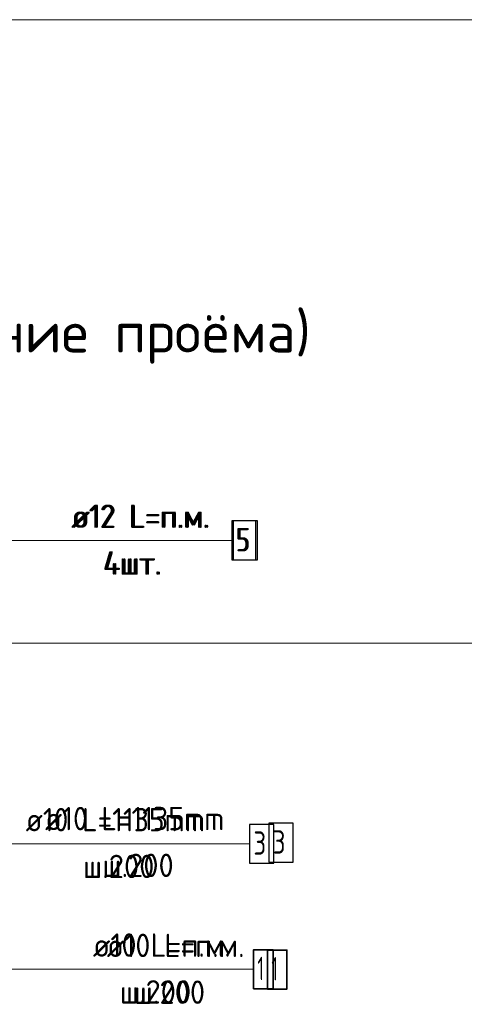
# Model space of a CAD drawing. Header units: metres. Extents: x -38 to 97, y -15 to 21.
# Tile 229 of 256: x 74.776 to 75.346, y 8.008 to 9.272. Entities that reach past the tile are written whole.
import ezdxf

# ---------------------------------------------------------------- set-up
doc = ezdxf.new("R2010")
doc.units = ezdxf.units.M
for name, color, linetype, lineweight in [('XR$3$Арм. стержнями нижней зоны', 180, 'Continuous', 35), ('XR$3$Арм.стержн. Арматура края', 96, 'Continuous', 35), ('XR$3$Арм.стержн. Доп. арматура', 180, 'Continuous', 35), ('XR$3$Текст_ общее_1', 7, 'Continuous', 13), ('XR$4$Арм. стержнями нижней зоны', 180, 'Continuous', 35), ('XR$4$Арм.стержн. Арматура края', 96, 'Continuous', 35), ('XR$4$Арм.стержн. Доп. арматура', 180, 'Continuous', 35), ('XR$4$Текст_ общее_1', 7, 'Continuous', 13), ('XR$5$Арм. стержнями нижней зоны', 180, 'Continuous', 35), ('XR$5$Арм.стержн. Арматура края', 96, 'Continuous', 35), ('XR$5$Арм.стержн. Доп. арматура', 180, 'Continuous', 35), ('XR$5$Текст_ общее_1', 7, 'Continuous', 13), ('XR$6$Текст_ примечание', 7, 'Continuous', 13)]:
    doc.layers.add(name, color=color, linetype=linetype, lineweight=lineweight)
doc.styles.add('ISOCPEUR', font='txt')

msp = doc.modelspace()

# ---------------------------------------------------------------- linework, layer by layer
at = {"color": 7, "linetype": 'Continuous', "lineweight": 13, "transparency": 33554687}
for p, q in [((74.0374, 8.6036), (75.0477, 8.6036)), ((74.0374, 8.6036), (75.0477, 8.6036)), ((74.0374, 8.6036), (75.0477, 8.6036)), ((74.5174, 8.0534), (75.0757, 8.0534)), ((74.5174, 8.0534), (75.0757, 8.0534)), ((74.5174, 8.0534), (75.0757, 8.0534))]:
    msp.add_line(p, q, dxfattribs=at)
msp.add_lwpolyline([(75.0692, 8.2143), (74.6603, 8.2143), (74.4884, 8.2143)], dxfattribs=at)
msp.add_lwpolyline([(75.0692, 8.2143), (74.6603, 8.2143), (74.4884, 8.2143)], dxfattribs=at)
msp.add_lwpolyline([(75.0692, 8.2143), (74.6603, 8.2143), (74.4884, 8.2143)], dxfattribs=at)
at = {"layer": 'XR$3$Арм. стержнями нижней зоны', "color": 7, "linetype": 'Continuous', "lineweight": 35, "transparency": 33554687}
msp.add_lwpolyline([(75.0935, 8.028), (75.1185, 8.028), (75.1185, 8.078), (75.0935, 8.078), (75.0935, 8.028)], dxfattribs=at)
at = {"layer": 'XR$3$Арм.стержн. Арматура края', "color": 7, "linetype": 'Continuous', "lineweight": 25, "transparency": 33554687}
msp.add_lwpolyline([(75.0953, 8.1907), (75.1263, 8.1907), (75.1263, 8.2407), (75.0953, 8.2407), (75.0953, 8.1907)], dxfattribs=at)
at = {"layer": 'XR$3$Арм.стержн. Доп. арматура', "color": 7, "linetype": 'Continuous', "lineweight": 25, "transparency": 33554687}
msp.add_lwpolyline([(75.0497, 8.5786), (75.0807, 8.5786), (75.0807, 8.6286), (75.0497, 8.6286), (75.0497, 8.5786)], dxfattribs=at)
at = {"layer": 'XR$4$Арм. стержнями нижней зоны', "color": 7, "linetype": 'Continuous', "lineweight": 13, "transparency": 33554687}
msp.add_line((75.0757, 8.0534), (74.8497, 8.0534), dxfattribs=at)
at = {"layer": 'XR$4$Арм. стержнями нижней зоны', "color": 7, "linetype": 'Continuous', "lineweight": 35, "transparency": 33554687}
msp.add_lwpolyline([(75.0757, 8.0284), (75.1007, 8.0284), (75.1007, 8.0784), (75.0757, 8.0784), (75.0757, 8.0284)], dxfattribs=at)
at = {"layer": 'XR$4$Арм.стержн. Арматура края', "color": 7, "linetype": 'Continuous', "lineweight": 13, "transparency": 33554687}
msp.add_line((75.0705, 8.2143), (74.7605, 8.2143), dxfattribs=at)
at = {"layer": 'XR$4$Арм.стержн. Арматура края', "color": 7, "linetype": 'Continuous', "lineweight": 25, "transparency": 33554687}
msp.add_lwpolyline([(75.0705, 8.1893), (75.1015, 8.1893), (75.1015, 8.2393), (75.0705, 8.2393), (75.0705, 8.1893)], dxfattribs=at)
at = {"layer": 'XR$4$Арм.стержн. Доп. арматура', "color": 7, "linetype": 'Continuous', "lineweight": 13, "transparency": 33554687}
msp.add_line((74.8217, 8.6036), (75.0477, 8.6036), dxfattribs=at)
at = {"layer": 'XR$4$Арм.стержн. Доп. арматура', "color": 7, "linetype": 'Continuous', "lineweight": 25, "transparency": 33554687}
msp.add_lwpolyline([(75.0477, 8.5786), (75.0787, 8.5786), (75.0787, 8.6286), (75.0477, 8.6286), (75.0477, 8.5786)], dxfattribs=at)
at = {"layer": 'XR$5$Арм. стержнями нижней зоны', "color": 7, "linetype": 'Continuous', "lineweight": 13, "transparency": 33554687}
msp.add_line((75.0757, 8.0534), (74.8497, 8.0534), dxfattribs=at)
at = {"layer": 'XR$5$Арм. стержнями нижней зоны', "color": 7, "linetype": 'Continuous', "lineweight": 35, "transparency": 33554687}
msp.add_lwpolyline([(75.0757, 8.0284), (75.1007, 8.0284), (75.1007, 8.0784), (75.0757, 8.0784), (75.0757, 8.0284)], dxfattribs=at)
at = {"layer": 'XR$5$Арм.стержн. Арматура края', "color": 7, "linetype": 'Continuous', "lineweight": 13, "transparency": 33554687}
msp.add_line((75.0705, 8.2143), (74.7605, 8.2143), dxfattribs=at)
at = {"layer": 'XR$5$Арм.стержн. Арматура края', "color": 7, "linetype": 'Continuous', "lineweight": 25, "transparency": 33554687}
msp.add_lwpolyline([(75.0705, 8.1893), (75.1015, 8.1893), (75.1015, 8.2393), (75.0705, 8.2393), (75.0705, 8.1893)], dxfattribs=at)
at = {"layer": 'XR$5$Арм.стержн. Доп. арматура', "color": 7, "linetype": 'Continuous', "lineweight": 13, "transparency": 33554687}
msp.add_line((74.8217, 8.6036), (75.0477, 8.6036), dxfattribs=at)
at = {"layer": 'XR$5$Арм.стержн. Доп. арматура', "color": 7, "linetype": 'Continuous', "lineweight": 25, "transparency": 33554687}
msp.add_lwpolyline([(75.0477, 8.5786), (75.0787, 8.5786), (75.0787, 8.6286), (75.0477, 8.6286), (75.0477, 8.5786)], dxfattribs=at)
at = {"layer": 'XR$6$Текст_ примечание', "color": 7, "linetype": 'Continuous', "lineweight": 13, "transparency": 33554687}
for p, q in [((86.4198, 9.2717), (67.9198, 9.2717)), ((86.4198, 8.4717), (67.9198, 8.4717))]:
    msp.add_line(p, q, dxfattribs=at)

# ---------------------------------------------------------------- texts
at = {"layer": 'XR$3$Арм. стержнями нижней зоны', "color": 7, "linetype": 'Continuous', "lineweight": 25, "transparency": 33554687, "char_height": 0.03, "attachment_point": 7, "style": 'ISOCPEUR'}
for s, insert, width in [('\\W0.94;ø10 L=п.м.', (74.8875, 8.069), 0.199983), ('\\W0.56;1', (75.0985, 8.039), 0.023333), ('\\W0.95;ш.200 ', (74.922, 8.009), 0.1312)]:
    msp.add_mtext(s, dxfattribs=dict(at, insert=insert, width=width))
at = {"layer": 'XR$3$Арм.стержн. Арматура края', "color": 7, "linetype": 'Continuous', "lineweight": 25, "transparency": 33554687, "char_height": 0.03, "attachment_point": 7, "style": 'ISOCPEUR'}
for s, insert, width in [('\\W0.92;ø10 L=1135mm ', (74.8083, 8.2317), 0.280669), ('\\W0.78;3', (75.1003, 8.2017), 0.032641), ('\\W0.95;ш.200 ', (74.8818, 8.1717), 0.1312)]:
    msp.add_mtext(s, dxfattribs=dict(at, insert=insert, width=width))
at = {"layer": 'XR$3$Арм.стержн. Доп. арматура', "color": 7, "linetype": 'Continuous', "lineweight": 25, "transparency": 33554687, "char_height": 0.03, "attachment_point": 7, "style": 'ISOCPEUR'}
for s, insert, width in [('\\W0.94;ø12 L=п.м.', (74.8437, 8.6196), 0.199983), ('\\W0.78;5', (75.0547, 8.5896), 0.032641), ('\\W0.95;4шт. ', (74.8842, 8.5596), 0.119158)]:
    msp.add_mtext(s, dxfattribs=dict(at, insert=insert, width=width))
at = {"layer": 'XR$3$Текст_ общее_1', "color": 7, "linetype": 'Continuous', "lineweight": 13, "transparency": 33554687, "insert": (74.4643, 8.8638), "char_height": 0.0675, "width": 1.405568, "attachment_point": 5, "style": 'ISOCPEUR'}
msp.add_mtext('\\A1;{\\fISOCPEUR|i0|b0;\\H0.067500;\\W1.000000;\\C7;Деталь плана 1\\H0.030000; (\\H0.052500;обрамление проёма)}\\P', dxfattribs=at)
at = {"layer": 'XR$4$Арм. стержнями нижней зоны', "color": 7, "linetype": 'Continuous', "lineweight": 25, "transparency": 33554687, "char_height": 0.03, "attachment_point": 7, "style": 'ISOCPEUR'}
for s, insert, width in [('\\W0.94;ø10 L=п.м.', (74.8697, 8.0694), 0.199983), ('\\W0.56;1', (75.0807, 8.0394), 0.023333), ('\\W0.95;ш.200 ', (74.9042, 8.0094), 0.1312)]:
    msp.add_mtext(s, dxfattribs=dict(at, insert=insert, width=width))
at = {"layer": 'XR$4$Арм.стержн. Арматура края', "color": 7, "linetype": 'Continuous', "lineweight": 25, "transparency": 33554687, "char_height": 0.03, "attachment_point": 7, "style": 'ISOCPEUR'}
for s, insert, width in [('\\W0.92;ø10 L=1135mm ', (74.7835, 8.2303), 0.280669), ('\\W0.78;3', (75.0755, 8.2003), 0.032641), ('\\W0.95;ш.200 ', (74.857, 8.1703), 0.1312)]:
    msp.add_mtext(s, dxfattribs=dict(at, insert=insert, width=width))
at = {"layer": 'XR$4$Арм.стержн. Доп. арматура', "color": 7, "linetype": 'Continuous', "lineweight": 25, "transparency": 33554687, "char_height": 0.03, "attachment_point": 7, "style": 'ISOCPEUR'}
for s, insert, width in [('\\W0.94;ø12 L=п.м.', (74.8417, 8.6196), 0.199983), ('\\W0.78;5', (75.0527, 8.5896), 0.032641), ('\\W0.95;4шт. ', (74.8822, 8.5596), 0.119158)]:
    msp.add_mtext(s, dxfattribs=dict(at, insert=insert, width=width))
at = {"layer": 'XR$4$Текст_ общее_1', "color": 7, "linetype": 'Continuous', "lineweight": 13, "transparency": 33554687, "insert": (74.4643, 8.8638), "char_height": 0.0675, "width": 1.405568, "attachment_point": 5, "style": 'ISOCPEUR'}
msp.add_mtext('\\A1;{\\fISOCPEUR|i0|b0;\\H0.067500;\\W1.000000;\\C7;Деталь плана 1\\H0.030000; (\\H0.052500;обрамление проёма)}\\P', dxfattribs=at)
at = {"layer": 'XR$5$Арм. стержнями нижней зоны', "color": 7, "linetype": 'Continuous', "lineweight": 25, "transparency": 33554687, "char_height": 0.03, "attachment_point": 7, "style": 'ISOCPEUR'}
for s, insert, width in [('\\W0.94;ø10 L=п.м.', (74.8697, 8.0694), 0.199983), ('\\W0.56;1', (75.0807, 8.0394), 0.023333), ('\\W0.95;ш.200 ', (74.9042, 8.0094), 0.1312)]:
    msp.add_mtext(s, dxfattribs=dict(at, insert=insert, width=width))
at = {"layer": 'XR$5$Арм.стержн. Арматура края', "color": 7, "linetype": 'Continuous', "lineweight": 25, "transparency": 33554687, "char_height": 0.03, "attachment_point": 7, "style": 'ISOCPEUR'}
for s, insert, width in [('\\W0.92;ø10 L=1135mm ', (74.7835, 8.2303), 0.280669), ('\\W0.78;3', (75.0755, 8.2003), 0.032641), ('\\W0.95;ш.200 ', (74.857, 8.1703), 0.1312)]:
    msp.add_mtext(s, dxfattribs=dict(at, insert=insert, width=width))
at = {"layer": 'XR$5$Арм.стержн. Доп. арматура', "color": 7, "linetype": 'Continuous', "lineweight": 25, "transparency": 33554687, "char_height": 0.03, "attachment_point": 7, "style": 'ISOCPEUR'}
for s, insert, width in [('\\W0.94;ø12 L=п.м.', (74.8417, 8.6196), 0.199983), ('\\W0.78;5', (75.0527, 8.5896), 0.032641), ('\\W0.95;4шт. ', (74.8822, 8.5596), 0.119158)]:
    msp.add_mtext(s, dxfattribs=dict(at, insert=insert, width=width))
at = {"layer": 'XR$5$Текст_ общее_1', "color": 7, "linetype": 'Continuous', "lineweight": 13, "transparency": 33554687, "insert": (74.4643, 8.8638), "char_height": 0.0675, "width": 1.405568, "attachment_point": 5, "style": 'ISOCPEUR'}
msp.add_mtext('\\A1;{\\fISOCPEUR|i0|b0;\\H0.067500;\\W1.000000;\\C7;Деталь плана 1\\H0.030000; (\\H0.052500;обрамление проёма)}\\P', dxfattribs=at)

doc.saveas('drawing.dxf')
